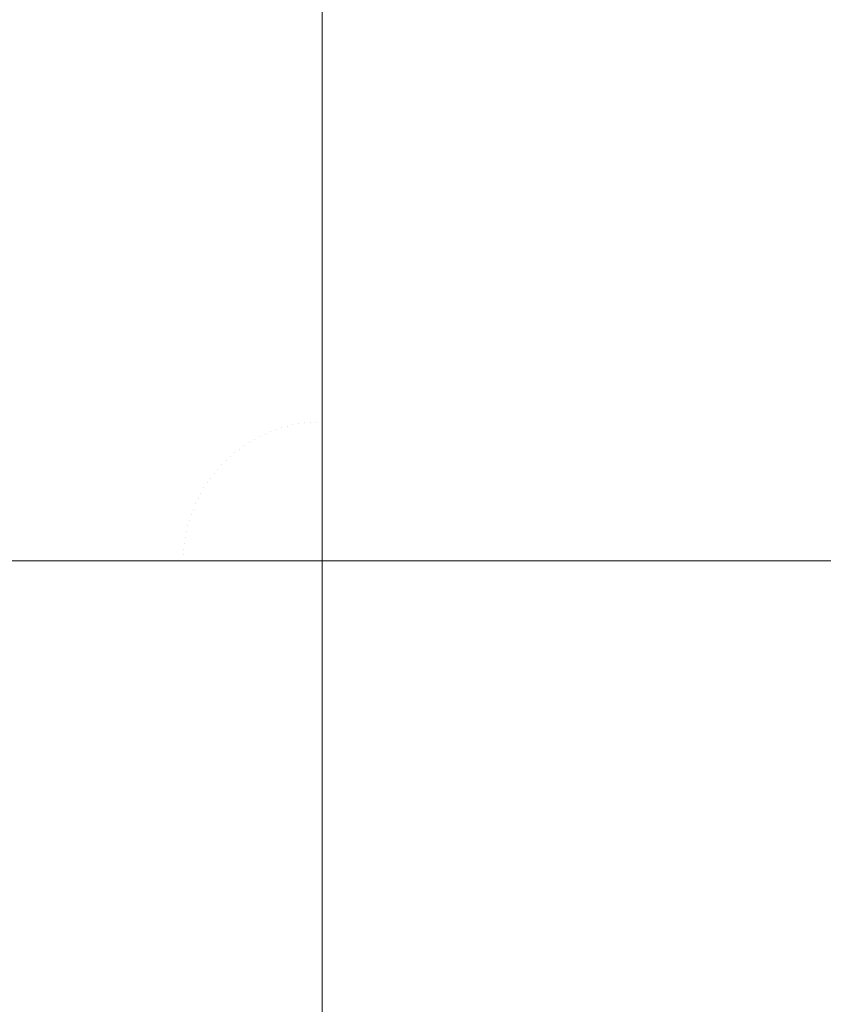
# Model space of a CAD drawing. Header units: centimetres. Extents: x -25.9 to 27.4, y -21.7 to -19.9.
# Tile 38 of 202: x -25.796 to -25.7734, y -19.9725 to -19.9447. Entities that reach past the tile are written whole.
import ezdxf

# ---------------------------------------------------------------- set-up
doc = ezdxf.new("R2010")
doc.units = ezdxf.units.CM
doc.header["$LTSCALE"] = 2.54
doc.layers.add('Lucido design-1', color=7, linetype='Continuous')

# ---------------------------------------------------------------- blocks, each defined once
blk = doc.blocks.new('Gruppo-5-1')
at = {"color": 7, "linetype": 'Continuous', "lineweight": 9}
for points, invisible_edges in [([(-25.79503, -19.945027, 876.419968), (-25.794388, -19.944721, 876.419968), (-25.796127, -19.940874, 876.419156), (-25.79693, -19.941259, 876.419156)], 15), ([(-25.795659, -19.945361, 876.419968), (-25.79503, -19.945027, 876.419968), (-25.79693, -19.941259, 876.419156), (-25.797717, -19.941676, 876.419156)], 15), ([(-25.796273, -19.945722, 876.419968), (-25.795659, -19.945361, 876.419968), (-25.797717, -19.941676, 876.419156), (-25.798486, -19.942127, 876.419156)], 15), ([(-25.790502, -19.942381, 875.622994), (-25.789752, -19.942268, 875.622994), (-25.789249, -19.946193, 875.622357), (-25.789834, -19.946281, 875.622357)], 15), ([(-25.789752, -19.942268, 875.622994), (-25.788997, -19.942188, 875.622994), (-25.788662, -19.946131, 875.622357), (-25.789249, -19.946193, 875.622357)], 15), ([(-25.788997, -19.942188, 875.622994), (-25.78824, -19.94214, 875.622994), (-25.788072, -19.946093, 875.622357), (-25.788662, -19.946131, 875.622357)], 15), ([(-25.787481, -19.942637, 875.622912), (-25.787481, -19.946081, 875.622357), (-25.788072, -19.946093, 875.622357), (-25.78824, -19.94214, 875.622994)], 14), ([(-25.791986, -19.9427, 875.622994), (-25.791247, -19.942525, 875.622994), (-25.790414, -19.946393, 875.622357), (-25.790989, -19.94653, 875.622357)], 15), ([(-25.791247, -19.942525, 875.622994), (-25.790502, -19.942381, 875.622994), (-25.789834, -19.946281, 875.622357), (-25.790414, -19.946393, 875.622357)], 15), ([(-25.787481, -19.946081, 875.622357), (-25.787481, -19.942637, 875.622912), (-8.087481, -19.942637, 875.622912), (-8.087481, -19.946081, 875.622357)], 10), ([(-25.793437, -19.943145, 875.622994), (-25.792716, -19.942907, 875.622994), (-25.791557, -19.946691, 875.622357), (-25.792118, -19.946876, 875.622357)], 15), ([(-25.792716, -19.942907, 875.622994), (-25.791986, -19.9427, 875.622994), (-25.790989, -19.94653, 875.622357), (-25.791557, -19.946691, 875.622357)], 15), ([(-25.794147, -19.943413, 875.622994), (-25.793437, -19.943145, 875.622994), (-25.792118, -19.946876, 875.622357), (-25.792671, -19.947084, 875.622357)], 15), ([(-25.794845, -19.94371, 875.622994), (-25.794147, -19.943413, 875.622994), (-25.792671, -19.947084, 875.622357), (-25.793215, -19.947316, 875.622357)], 15), ([(-25.789595, -19.947671, 876.420598), (-25.78907, -19.947592, 876.420598), (-25.789611, -19.943368, 876.419968), (-25.790315, -19.943473, 876.419968)], 15), ([(-25.78907, -19.947592, 876.420598), (-25.788542, -19.947536, 876.420598), (-25.788903, -19.943292, 876.419968), (-25.789611, -19.943368, 876.419968)], 15), ([(-25.788542, -19.947536, 876.420598), (-25.788012, -19.947502, 876.420598), (-25.788193, -19.943247, 876.419968), (-25.788903, -19.943292, 876.419968)], 15), ([(-25.787481, -19.946949, 876.420518), (-25.787481, -19.943232, 876.419968), (-25.788193, -19.943247, 876.419968), (-25.788012, -19.947502, 876.420598)], 14), ([(-25.787481, -19.943232, 876.419968), (-25.787481, -19.946949, 876.420518), (27.312519, -19.946949, 876.420518), (27.312519, -19.943232, 876.419968)], 10), ([(-25.795529, -19.944038, 875.622994), (-25.794845, -19.94371, 875.622994), (-25.793215, -19.947316, 875.622357), (-25.793748, -19.947571, 875.622357)], 15), ([(-25.790633, -19.947895, 876.420598), (-25.790117, -19.947772, 876.420598), (-25.791014, -19.943608, 876.419968), (-25.791706, -19.943773, 876.419968)], 15), ([(-25.790117, -19.947772, 876.420598), (-25.789595, -19.947671, 876.420598), (-25.790315, -19.943473, 876.419968), (-25.791014, -19.943608, 876.419968)], 15), ([(-25.791648, -19.948206, 876.420598), (-25.791144, -19.948039, 876.420598), (-25.792391, -19.943967, 876.419968), (-25.793067, -19.94419, 876.419968)], 15), ([(-25.791144, -19.948039, 876.420598), (-25.790633, -19.947895, 876.420598), (-25.791706, -19.943773, 876.419968), (-25.792391, -19.943967, 876.419968)], 15), ([(-25.796199, -19.944394, 875.622994), (-25.795529, -19.944038, 875.622994), (-25.793748, -19.947571, 875.622357), (-25.79427, -19.947848, 875.622357)], 15), ([(-25.792145, -19.948393, 876.420598), (-25.791648, -19.948206, 876.420598), (-25.793067, -19.94419, 876.419968), (-25.793733, -19.944441, 876.419968)], 15), ([(-25.796854, -19.944778, 875.622994), (-25.796199, -19.944394, 875.622994), (-25.79427, -19.947848, 875.622357), (-25.794779, -19.948147, 875.622357)], 15), ([(-25.792634, -19.948601, 876.420598), (-25.792145, -19.948393, 876.420598), (-25.793733, -19.944441, 876.419968), (-25.794388, -19.944721, 876.419968)], 15), ([(-25.797492, -19.945189, 875.622994), (-25.796854, -19.944778, 875.622994), (-25.794779, -19.948147, 875.622357), (-25.795276, -19.948468, 875.622357)], 15), ([(-25.793113, -19.94883, 876.420598), (-25.792634, -19.948601, 876.420598), (-25.794388, -19.944721, 876.419968), (-25.79503, -19.945027, 876.419968)], 15), ([(-25.793582, -19.949079, 876.420598), (-25.793113, -19.94883, 876.420598), (-25.79503, -19.945027, 876.419968), (-25.795659, -19.945361, 876.419968)], 15), ([(-25.798111, -19.945627, 875.622994), (-25.797492, -19.945189, 875.622994), (-25.795276, -19.948468, 875.622357), (-25.795758, -19.948809, 875.622357)], 15), ([(-25.79404, -19.949348, 876.420598), (-25.793582, -19.949079, 876.420598), (-25.795659, -19.945361, 876.419968), (-25.796273, -19.945722, 876.419968)], 15), ([(-25.798712, -19.946091, 875.622994), (-25.798111, -19.945627, 875.622994), (-25.795758, -19.948809, 875.622357), (-25.796226, -19.94917, 875.622357)], 15), ([(-25.794486, -19.949636, 876.420598), (-25.79404, -19.949348, 876.420598), (-25.796273, -19.945722, 876.419968), (-25.796871, -19.946108, 876.419968)], 15), ([(-25.794919, -19.949943, 876.420598), (-25.794486, -19.949636, 876.420598), (-25.796871, -19.946108, 876.419968), (-25.797452, -19.946519, 876.419968)], 15), ([(-25.789834, -19.946281, 875.622357), (-25.789249, -19.946193, 875.622357), (-25.788744, -19.950135, 875.621879), (-25.789162, -19.950198, 875.621879)], 15), ([(-25.789249, -19.946193, 875.622357), (-25.788662, -19.946131, 875.622357), (-25.788325, -19.950091, 875.621879), (-25.788744, -19.950135, 875.621879)], 15), ([(-25.788662, -19.946131, 875.622357), (-25.788072, -19.946093, 875.622357), (-25.787903, -19.950064, 875.621879), (-25.788325, -19.950091, 875.621879)], 15), ([(-25.788072, -19.946093, 875.622357), (-25.787481, -19.946081, 875.622357), (-25.787481, -19.946949, 875.622253)], 9), ([(-25.787481, -19.946949, 875.622253), (-25.787481, -19.950055, 875.621879), (-25.787903, -19.950064, 875.621879), (-25.788072, -19.946093, 875.622357)], 14), ([(-8.087481, -19.946081, 875.622357), (-8.087481, -19.946949, 875.622253), (-25.787481, -19.946949, 875.622253), (-25.787481, -19.946081, 875.622357)], 10), ([(-25.79534, -19.950268, 876.420598), (-25.794919, -19.949943, 876.420598), (-25.797452, -19.946519, 876.419968), (-25.798015, -19.946954, 876.419968)], 15), ([(-25.790989, -19.94653, 875.622357), (-25.790414, -19.946393, 875.622357), (-25.789576, -19.950278, 875.621879), (-25.789987, -19.950376, 875.621879)], 15), ([(-25.790414, -19.946393, 875.622357), (-25.789834, -19.946281, 875.622357), (-25.789162, -19.950198, 875.621879), (-25.789576, -19.950278, 875.621879)], 15), ([(-25.792118, -19.946876, 875.622357), (-25.791557, -19.946691, 875.622357), (-25.790393, -19.950491, 875.621879), (-25.790794, -19.950623, 875.621879)], 15), ([(-25.791557, -19.946691, 875.622357), (-25.790989, -19.94653, 875.622357), (-25.789987, -19.950376, 875.621879), (-25.790393, -19.950491, 875.621879)], 15), ([(-25.795746, -19.95061, 876.420598), (-25.79534, -19.950268, 876.420598), (-25.798015, -19.946954, 876.419968), (-25.798559, -19.947413, 876.419968)], 15), ([(-25.792671, -19.947084, 875.622357), (-25.792118, -19.946876, 875.622357), (-25.790794, -19.950623, 875.621879), (-25.791189, -19.950772, 875.621879)], 15), ([(-25.788012, -19.947502, 876.420598), (-25.787481, -19.947491, 876.420598), (-25.787481, -19.946949, 876.420518)], 9), ([(27.312519, -19.947491, 876.420598), (27.312519, -19.946949, 876.420518), (-25.787481, -19.946949, 876.420518), (-25.787481, -19.947491, 876.420598)], 10), ([(-25.787481, -19.950055, 875.621879), (-25.787481, -19.946949, 875.622253), (-8.087481, -19.946949, 875.622253), (-8.087481, -19.950055, 875.621879)], 10), ([(-25.793748, -19.947571, 875.622357), (-25.793215, -19.947316, 875.622357), (-25.791578, -19.950938, 875.621879), (-25.791959, -19.95112, 875.621879)], 15), ([(-25.793215, -19.947316, 875.622357), (-25.792671, -19.947084, 875.622357), (-25.791189, -19.950772, 875.621879), (-25.791578, -19.950938, 875.621879)], 15), ([(-25.796137, -19.950969, 876.420598), (-25.795746, -19.95061, 876.420598), (-25.798559, -19.947413, 876.419968), (-25.799084, -19.947894, 876.419968)], 15), ([(-25.79427, -19.947848, 875.622357), (-25.793748, -19.947571, 875.622357), (-25.791959, -19.95112, 875.621879), (-25.792331, -19.951318, 875.621879)], 15), ([(-25.78887, -19.951899, 876.421045), (-25.788525, -19.951847, 876.421045), (-25.78907, -19.947592, 876.420598), (-25.789595, -19.947671, 876.420598)], 15), ([(-25.788525, -19.951847, 876.421045), (-25.788178, -19.95181, 876.421045), (-25.788542, -19.947536, 876.420598), (-25.78907, -19.947592, 876.420598)], 15), ([(-25.788178, -19.95181, 876.421045), (-25.78783, -19.951788, 876.421045), (-25.788012, -19.947502, 876.420598), (-25.788542, -19.947536, 876.420598)], 15), ([(-25.787481, -19.951285, 876.420993), (-25.787481, -19.947491, 876.420598), (-25.788012, -19.947502, 876.420598), (-25.78783, -19.951788, 876.421045)], 14), ([(-25.787481, -19.947491, 876.420598), (-25.787481, -19.951285, 876.420993), (27.312519, -19.951285, 876.420993), (27.312519, -19.947491, 876.420598)], 10), ([(-25.794779, -19.948147, 875.622357), (-25.79427, -19.947848, 875.622357), (-25.792331, -19.951318, 875.621879), (-25.792695, -19.951531, 875.621879)], 15), ([(-25.789888, -19.952141, 876.421045), (-25.789552, -19.952046, 876.421045), (-25.790633, -19.947895, 876.420598), (-25.791144, -19.948039, 876.420598)], 15), ([(-25.789552, -19.952046, 876.421045), (-25.789213, -19.951965, 876.421045), (-25.790117, -19.947772, 876.420598), (-25.790633, -19.947895, 876.420598)], 15), ([(-25.789213, -19.951965, 876.421045), (-25.78887, -19.951899, 876.421045), (-25.789595, -19.947671, 876.420598), (-25.790117, -19.947772, 876.420598)], 15), ([(-25.795276, -19.948468, 875.622357), (-25.794779, -19.948147, 875.622357), (-25.792695, -19.951531, 875.621879), (-25.79305, -19.95176, 875.621879)], 15), ([(-25.790219, -19.95225, 876.421045), (-25.789888, -19.952141, 876.421045), (-25.791144, -19.948039, 876.420598), (-25.791648, -19.948206, 876.420598)], 15), ([(-25.790867, -19.95251, 876.421045), (-25.790546, -19.952373, 876.421045), (-25.792145, -19.948393, 876.420598), (-25.792634, -19.948601, 876.420598)], 15), ([(-25.790546, -19.952373, 876.421045), (-25.790219, -19.95225, 876.421045), (-25.791648, -19.948206, 876.420598), (-25.792145, -19.948393, 876.420598)], 15), ([(-25.795758, -19.948809, 875.622357), (-25.795276, -19.948468, 875.622357), (-25.79305, -19.95176, 875.621879), (-25.793395, -19.952004, 875.621879)], 15), ([(-25.791182, -19.952661, 876.421045), (-25.790867, -19.95251, 876.421045), (-25.792634, -19.948601, 876.420598), (-25.793113, -19.94883, 876.420598)], 15), ([(-25.796226, -19.94917, 875.622357), (-25.795758, -19.948809, 875.622357), (-25.793395, -19.952004, 875.621879), (-25.793729, -19.952262, 875.621879)], 15), ([(-25.79149, -19.952824, 876.421045), (-25.791182, -19.952661, 876.421045), (-25.793113, -19.94883, 876.420598), (-25.793582, -19.949079, 876.420598)], 15), ([(-25.796677, -19.949551, 875.622357), (-25.796226, -19.94917, 875.622357), (-25.793729, -19.952262, 875.621879), (-25.794052, -19.952534, 875.621879)], 15), ([(-25.791791, -19.953001, 876.421045), (-25.79149, -19.952824, 876.421045), (-25.793582, -19.949079, 876.420598), (-25.79404, -19.949348, 876.420598)], 15), ([(-25.797113, -19.949951, 875.622357), (-25.796677, -19.949551, 875.622357), (-25.794052, -19.952534, 875.621879), (-25.794363, -19.95282, 875.621879)], 15), ([(-25.792084, -19.95319, 876.421045), (-25.791791, -19.953001, 876.421045), (-25.79404, -19.949348, 876.420598), (-25.794486, -19.949636, 876.420598)], 15), ([(-25.792369, -19.953392, 876.421045), (-25.792084, -19.95319, 876.421045), (-25.794486, -19.949636, 876.420598), (-25.794919, -19.949943, 876.420598)], 15), ([(-25.79753, -19.950369, 875.622357), (-25.797113, -19.949951, 875.622357), (-25.794363, -19.95282, 875.621879), (-25.794661, -19.953119, 875.621879)], 15), ([(-25.792645, -19.953605, 876.421045), (-25.792369, -19.953392, 876.421045), (-25.794919, -19.949943, 876.420598), (-25.79534, -19.950268, 876.420598)], 15), ([(-25.788744, -19.950135, 875.621879), (-25.788325, -19.950091, 875.621879), (-25.787987, -19.954061, 875.621561), (-25.788238, -19.954088, 875.621561)], 15), ([(-25.788325, -19.950091, 875.621879), (-25.787903, -19.950064, 875.621879), (-25.787734, -19.954045, 875.621561), (-25.787987, -19.954061, 875.621561)], 15), ([(-25.787903, -19.950064, 875.621879), (-25.787481, -19.950055, 875.621879), (-25.787481, -19.951286, 875.621781)], 9), ([(-25.787481, -19.951286, 875.621781), (-25.787481, -19.954039, 875.621561), (-25.787734, -19.954045, 875.621561), (-25.787903, -19.950064, 875.621879)], 14), ([(-8.087481, -19.950055, 875.621879), (-8.087481, -19.951286, 875.621781), (-25.787481, -19.951286, 875.621781), (-25.787481, -19.950055, 875.621879)], 10), ([(-25.79793, -19.950804, 875.622357), (-25.79753, -19.950369, 875.622357), (-25.794661, -19.953119, 875.621879), (-25.794947, -19.95343, 875.621879)], 15), ([(-25.792912, -19.95383, 876.421045), (-25.792645, -19.953605, 876.421045), (-25.79534, -19.950268, 876.420598), (-25.795746, -19.95061, 876.420598)], 15), ([(-25.790393, -19.950491, 875.621879), (-25.789987, -19.950376, 875.621879), (-25.788983, -19.954232, 875.621561), (-25.789227, -19.954301, 875.621561)], 15), ([(-25.789987, -19.950376, 875.621879), (-25.789576, -19.950278, 875.621879), (-25.788737, -19.954173, 875.621561), (-25.788983, -19.954232, 875.621561)], 15), ([(-25.789576, -19.950278, 875.621879), (-25.789162, -19.950198, 875.621879), (-25.788489, -19.954125, 875.621561), (-25.788737, -19.954173, 875.621561)], 15), ([(-25.789162, -19.950198, 875.621879), (-25.788744, -19.950135, 875.621879), (-25.788238, -19.954088, 875.621561), (-25.788489, -19.954125, 875.621561)], 15), ([(-25.793169, -19.954066, 876.421045), (-25.792912, -19.95383, 876.421045), (-25.795746, -19.95061, 876.420598), (-25.796137, -19.950969, 876.420598)], 15), ([(-25.791189, -19.950772, 875.621879), (-25.790794, -19.950623, 875.621879), (-25.789467, -19.95438, 875.621561), (-25.789704, -19.954469, 875.621561)], 15), ([(-25.790794, -19.950623, 875.621879), (-25.790393, -19.950491, 875.621879), (-25.789227, -19.954301, 875.621561), (-25.789467, -19.95438, 875.621561)], 15), ([(-25.798311, -19.951256, 875.622357), (-25.79793, -19.950804, 875.622357), (-25.794947, -19.95343, 875.621879), (-25.795219, -19.953752, 875.621879)], 15), ([(-25.791959, -19.95112, 875.621879), (-25.791578, -19.950938, 875.621879), (-25.789936, -19.954569, 875.621561), (-25.790165, -19.954678, 875.621561)], 15), ([(-25.791578, -19.950938, 875.621879), (-25.791189, -19.950772, 875.621879), (-25.789704, -19.954469, 875.621561), (-25.789936, -19.954569, 875.621561)], 15), ([(-25.793415, -19.954313, 876.421045), (-25.793169, -19.954066, 876.421045), (-25.796137, -19.950969, 876.420598), (-25.796512, -19.951345, 876.420598)], 15), ([(-25.792331, -19.951318, 875.621879), (-25.791959, -19.95112, 875.621879), (-25.790165, -19.954678, 875.621561), (-25.790388, -19.954796, 875.621561)], 15), ([(-25.798672, -19.951723, 875.622357), (-25.798311, -19.951256, 875.622357), (-25.795219, -19.953752, 875.621879), (-25.795477, -19.954086, 875.621879)], 15), ([(-25.793651, -19.95457, 876.421045), (-25.793415, -19.954313, 876.421045), (-25.796512, -19.951345, 876.420598), (-25.796871, -19.951736, 876.420598)], 15), ([(-25.792695, -19.951531, 875.621879), (-25.792331, -19.951318, 875.621879), (-25.790388, -19.954796, 875.621561), (-25.790606, -19.954924, 875.621561)], 15), ([(-25.78783, -19.951788, 876.421045), (-25.787481, -19.951781, 876.421045), (-25.787481, -19.951285, 876.420993)], 9), ([(27.312519, -19.951781, 876.421045), (27.312519, -19.951285, 876.420993), (-25.787481, -19.951285, 876.420993), (-25.787481, -19.951781, 876.421045)], 10), ([(-25.787481, -19.954039, 875.621561), (-25.787481, -19.951286, 875.621781), (-8.087481, -19.951286, 875.621781), (-8.087481, -19.954039, 875.621561)], 10), ([(-25.799013, -19.952206, 875.622357), (-25.798672, -19.951723, 875.622357), (-25.795477, -19.954086, 875.621879), (-25.795721, -19.954431, 875.621879)], 15), ([(-25.793876, -19.954836, 876.421045), (-25.793651, -19.95457, 876.421045), (-25.796871, -19.951736, 876.420598), (-25.797214, -19.952142, 876.420598)], 15), ([(-25.793395, -19.952004, 875.621879), (-25.79305, -19.95176, 875.621879), (-25.790819, -19.955062, 875.621561), (-25.791026, -19.955208, 875.621561)], 15), ([(-25.79305, -19.95176, 875.621879), (-25.792695, -19.951531, 875.621879), (-25.790606, -19.954924, 875.621561), (-25.790819, -19.955062, 875.621561)], 15), ([(-25.787813, -19.956098, 876.421307), (-25.787647, -19.956088, 876.421307), (-25.78783, -19.951788, 876.421045), (-25.788178, -19.95181, 876.421045)], 15), ([(-25.787481, -19.955639, 876.42128), (-25.787481, -19.951781, 876.421045), (-25.78783, -19.951788, 876.421045), (-25.787647, -19.956088, 876.421307)], 14), ([(-25.787481, -19.951781, 876.421045), (-25.787481, -19.955639, 876.42128), (27.312519, -19.955639, 876.42128), (27.312519, -19.951781, 876.421045)], 10), ([(-25.793729, -19.952262, 875.621879), (-25.793395, -19.952004, 875.621879), (-25.791026, -19.955208, 875.621561), (-25.791226, -19.955363, 875.621561)], 15), ([(-25.788628, -19.956256, 876.421307), (-25.788468, -19.956211, 876.421307), (-25.789552, -19.952046, 876.421045), (-25.789888, -19.952141, 876.421045)], 15), ([(-25.788468, -19.956211, 876.421307), (-25.788306, -19.956172, 876.421307), (-25.789213, -19.951965, 876.421045), (-25.789552, -19.952046, 876.421045)], 15), ([(-25.788306, -19.956172, 876.421307), (-25.788143, -19.956141, 876.421307), (-25.78887, -19.951899, 876.421045), (-25.789213, -19.951965, 876.421045)], 15), ([(-25.788143, -19.956141, 876.421307), (-25.787979, -19.956116, 876.421307), (-25.788525, -19.951847, 876.421045), (-25.78887, -19.951899, 876.421045)], 15), ([(-25.787979, -19.956116, 876.421307), (-25.787813, -19.956098, 876.421307), (-25.788178, -19.95181, 876.421045), (-25.788525, -19.951847, 876.421045)], 15), ([(-25.799334, -19.952702, 875.622357), (-25.799013, -19.952206, 875.622357), (-25.795721, -19.954431, 875.621879), (-25.79595, -19.954786, 875.621879)], 15), ([(-25.79409, -19.955112, 876.421045), (-25.793876, -19.954836, 876.421045), (-25.797214, -19.952142, 876.420598), (-25.797538, -19.952562, 876.420598)], 15), ([(-25.794052, -19.952534, 875.621879), (-25.793729, -19.952262, 875.621879), (-25.791226, -19.955363, 875.621561), (-25.791419, -19.955526, 875.621561)], 15), ([(-25.788941, -19.956367, 876.421307), (-25.788786, -19.956308, 876.421307), (-25.790219, -19.95225, 876.421045), (-25.790546, -19.952373, 876.421045)], 15), ([(-25.788786, -19.956308, 876.421307), (-25.788628, -19.956256, 876.421307), (-25.789888, -19.952141, 876.421045), (-25.790219, -19.95225, 876.421045)], 15), ([(-25.794291, -19.955397, 876.421045), (-25.79409, -19.955112, 876.421045), (-25.797538, -19.952562, 876.420598), (-25.797845, -19.952995, 876.420598)], 15), ([(-25.794363, -19.95282, 875.621879), (-25.794052, -19.952534, 875.621879), (-25.791419, -19.955526, 875.621561), (-25.791606, -19.955697, 875.621561)], 15), ([(-25.789244, -19.956503, 876.421307), (-25.789094, -19.956432, 876.421307), (-25.790867, -19.95251, 876.421045), (-25.791182, -19.952661, 876.421045)], 15), ([(-25.789094, -19.956432, 876.421307), (-25.788941, -19.956367, 876.421307), (-25.790546, -19.952373, 876.421045), (-25.790867, -19.95251, 876.421045)], 15), ([(-25.799633, -19.953212, 875.622357), (-25.799334, -19.952702, 875.622357), (-25.79595, -19.954786, 875.621879), (-25.796163, -19.95515, 875.621879)], 15), ([(-25.794661, -19.953119, 875.621879), (-25.794363, -19.95282, 875.621879), (-25.791606, -19.955697, 875.621561), (-25.791784, -19.955876, 875.621561)], 15), ([(-25.789534, -19.956666, 876.421307), (-25.789391, -19.956581, 876.421307), (-25.79149, -19.952824, 876.421045), (-25.791791, -19.953001, 876.421045)], 15), ([(-25.789391, -19.956581, 876.421307), (-25.789244, -19.956503, 876.421307), (-25.791182, -19.952661, 876.421045), (-25.79149, -19.952824, 876.421045)], 15), ([(-25.79448, -19.95569, 876.421045), (-25.794291, -19.955397, 876.421045), (-25.797845, -19.952995, 876.420598), (-25.798133, -19.953441, 876.420598)], 15), ([(-25.794947, -19.95343, 875.621879), (-25.794661, -19.953119, 875.621879), (-25.791784, -19.955876, 875.621561), (-25.791956, -19.956062, 875.621561)], 15), ([(-25.789674, -19.956756, 876.421307), (-25.789534, -19.956666, 876.421307), (-25.791791, -19.953001, 876.421045), (-25.792084, -19.95319, 876.421045)], 15), ([(-25.794657, -19.955991, 876.421045), (-25.79448, -19.95569, 876.421045), (-25.798133, -19.953441, 876.420598), (-25.798402, -19.953899, 876.420598)], 15), ([(-25.795219, -19.953752, 875.621879), (-25.794947, -19.95343, 875.621879), (-25.791956, -19.956062, 875.621561), (-25.792119, -19.956255, 875.621561)], 15), ([(-25.789941, -19.956953, 876.421307), (-25.78981, -19.956852, 876.421307), (-25.792369, -19.953392, 876.421045), (-25.792645, -19.953605, 876.421045)], 15), ([(-25.78981, -19.956852, 876.421307), (-25.789674, -19.956756, 876.421307), (-25.792084, -19.95319, 876.421045), (-25.792369, -19.953392, 876.421045)], 15), ([(-25.790068, -19.957061, 876.421307), (-25.789941, -19.956953, 876.421307), (-25.792645, -19.953605, 876.421045), (-25.792912, -19.95383, 876.421045)], 15), ([(-25.794821, -19.9563, 876.421045), (-25.794657, -19.955991, 876.421045), (-25.798402, -19.953899, 876.420598), (-25.798651, -19.954368, 876.420598)], 15), ([(-25.795477, -19.954086, 875.621879), (-25.795219, -19.953752, 875.621879), (-25.792119, -19.956255, 875.621561), (-25.792273, -19.956456, 875.621561)], 15), ([(-25.790191, -19.957173, 876.421307), (-25.790068, -19.957061, 876.421307), (-25.792912, -19.95383, 876.421045), (-25.793169, -19.954066, 876.421045)], 15), ([(-25.795721, -19.954431, 875.621879), (-25.795477, -19.954086, 875.621879), (-25.792273, -19.956456, 875.621561), (-25.79242, -19.956662, 875.621561)], 15), ([(-25.790308, -19.957291, 876.421307), (-25.790191, -19.957173, 876.421307), (-25.793169, -19.954066, 876.421045), (-25.793415, -19.954313, 876.421045)], 15), ([(-25.789227, -19.954301, 875.621561), (-25.788983, -19.954232, 875.621561), (-25.787978, -19.958092, 875.621403), (-25.788059, -19.958114, 875.621403)], 15), ([(-25.788983, -19.954232, 875.621561), (-25.788737, -19.954173, 875.621561), (-25.787897, -19.958072, 875.621403), (-25.787978, -19.958092, 875.621403)], 15), ([(-25.788737, -19.954173, 875.621561), (-25.788489, -19.954125, 875.621561), (-25.787814, -19.958056, 875.621403), (-25.787897, -19.958072, 875.621403)], 15), ([(-25.788489, -19.954125, 875.621561), (-25.788238, -19.954088, 875.621561), (-25.787732, -19.958044, 875.621403), (-25.787814, -19.958056, 875.621403)], 15), ([(-25.788238, -19.954088, 875.621561), (-25.787987, -19.954061, 875.621561), (-25.787648, -19.958035, 875.621403), (-25.787732, -19.958044, 875.621403)], 15), ([(-25.787987, -19.954061, 875.621561), (-25.787734, -19.954045, 875.621561), (-25.787565, -19.95803, 875.621403), (-25.787648, -19.958035, 875.621403)], 15), ([(-25.787734, -19.954045, 875.621561), (-25.787481, -19.954039, 875.621561), (-25.787481, -19.955639, 875.621498)], 9), ([(-25.787481, -19.955639, 875.621498), (-25.787481, -19.958028, 875.621403), (-25.787565, -19.95803, 875.621403), (-25.787734, -19.954045, 875.621561)], 14), ([(-8.087481, -19.954039, 875.621561), (-8.087481, -19.955639, 875.621498), (-25.787481, -19.955639, 875.621498), (-25.787481, -19.954039, 875.621561)], 10), ([(-25.794971, -19.956614, 876.421045), (-25.794821, -19.9563, 876.421045), (-25.798651, -19.954368, 876.420598), (-25.79888, -19.954848, 876.420598)], 15), ([(-25.79595, -19.954786, 875.621879), (-25.795721, -19.954431, 875.621879), (-25.79242, -19.956662, 875.621561), (-25.792557, -19.956875, 875.621561)], 15), ([(-25.790528, -19.95754, 876.421307), (-25.790421, -19.957413, 876.421307), (-25.793651, -19.95457, 876.421045), (-25.793876, -19.954836, 876.421045)], 15), ([(-25.790421, -19.957413, 876.421307), (-25.790308, -19.957291, 876.421307), (-25.793415, -19.954313, 876.421045), (-25.793651, -19.95457, 876.421045)], 15), ([(-25.790165, -19.954678, 875.621561), (-25.789936, -19.954569, 875.621561), (-25.788294, -19.958203, 875.621403), (-25.788369, -19.958239, 875.621403)], 15), ([(-25.789936, -19.954569, 875.621561), (-25.789704, -19.954469, 875.621561), (-25.788217, -19.95817, 875.621403), (-25.788294, -19.958203, 875.621403)], 15), ([(-25.789704, -19.954469, 875.621561), (-25.789467, -19.95438, 875.621561), (-25.788138, -19.958141, 875.621403), (-25.788217, -19.95817, 875.621403)], 15), ([(-25.789467, -19.95438, 875.621561), (-25.789227, -19.954301, 875.621561), (-25.788059, -19.958114, 875.621403), (-25.788138, -19.958141, 875.621403)], 15), ([(-25.795108, -19.956935, 876.421045), (-25.794971, -19.956614, 876.421045), (-25.79888, -19.954848, 876.420598), (-25.799088, -19.955336, 876.420598)], 15), ([(-25.796163, -19.95515, 875.621879), (-25.79595, -19.954786, 875.621879), (-25.792557, -19.956875, 875.621561), (-25.792685, -19.957093, 875.621561)], 15), ([(-25.790629, -19.957672, 876.421307), (-25.790528, -19.95754, 876.421307), (-25.793876, -19.954836, 876.421045), (-25.79409, -19.955112, 876.421045)], 15), ([(-25.790606, -19.954924, 875.621561), (-25.790388, -19.954796, 875.621561), (-25.788443, -19.958278, 875.621403), (-25.788515, -19.958321, 875.621403)], 15), ([(-25.790388, -19.954796, 875.621561), (-25.790165, -19.954678, 875.621561), (-25.788369, -19.958239, 875.621403), (-25.788443, -19.958278, 875.621403)], 15), ([(-25.790725, -19.957807, 876.421307), (-25.790629, -19.957672, 876.421307), (-25.79409, -19.955112, 876.421045), (-25.794291, -19.955397, 876.421045)], 15), ([(-25.791026, -19.955208, 875.621561), (-25.790819, -19.955062, 875.621561), (-25.788586, -19.958366, 875.621403), (-25.788654, -19.958414, 875.621403)], 15), ([(-25.790819, -19.955062, 875.621561), (-25.790606, -19.954924, 875.621561), (-25.788515, -19.958321, 875.621403), (-25.788586, -19.958366, 875.621403)], 15), ([(-25.795231, -19.957262, 876.421045), (-25.795108, -19.956935, 876.421045), (-25.799088, -19.955336, 876.420598), (-25.799276, -19.955833, 876.420598)], 15), ([(-25.796361, -19.955523, 875.621879), (-25.796163, -19.95515, 875.621879), (-25.792685, -19.957093, 875.621561), (-25.792803, -19.957317, 875.621561)], 15), ([(-25.790816, -19.957947, 876.421307), (-25.790725, -19.957807, 876.421307), (-25.794291, -19.955397, 876.421045), (-25.79448, -19.95569, 876.421045)], 15), ([(-25.791419, -19.955526, 875.621561), (-25.791226, -19.955363, 875.621561), (-25.78872, -19.958466, 875.621403), (-25.788784, -19.95852, 875.621403)], 15), ([(-25.791226, -19.955363, 875.621561), (-25.791026, -19.955208, 875.621561), (-25.788654, -19.958414, 875.621403), (-25.78872, -19.958466, 875.621403)], 15), ([(-25.796543, -19.955904, 875.621879), (-25.796361, -19.955523, 875.621879), (-25.792803, -19.957317, 875.621561), (-25.792913, -19.957545, 875.621561)], 15), ([(-25.791606, -19.955697, 875.621561), (-25.791419, -19.955526, 875.621561), (-25.788784, -19.95852, 875.621403), (-25.788846, -19.958576, 875.621403)], 15), ([(-25.787647, -19.956088, 876.421307), (-25.787481, -19.956084, 876.421307), (-25.787481, -19.955639, 876.42128)], 9), ([(27.312519, -19.956084, 876.421307), (27.312519, -19.955639, 876.42128), (-25.787481, -19.955639, 876.42128), (-25.787481, -19.956084, 876.421307)], 10), ([(-25.787481, -19.958028, 875.621403), (-25.787481, -19.955639, 875.621498), (-8.087481, -19.955639, 875.621498), (-8.087481, -19.958028, 875.621403)], 10), ([(-25.79534, -19.957593, 876.421045), (-25.795231, -19.957262, 876.421045), (-25.799276, -19.955833, 876.420598), (-25.799442, -19.956337, 876.420598)], 15), ([(-25.796709, -19.956292, 875.621879), (-25.796543, -19.955904, 875.621879), (-25.792913, -19.957545, 875.621561), (-25.793012, -19.957778, 875.621561)], 15), ([(-25.7909, -19.95809, 876.421307), (-25.790816, -19.957947, 876.421307), (-25.79448, -19.95569, 876.421045), (-25.794657, -19.955991, 876.421045)], 15), ([(-25.791956, -19.956062, 875.621561), (-25.791784, -19.955876, 875.621561), (-25.788905, -19.958635, 875.621403), (-25.788962, -19.958697, 875.621403)], 15), ([(-25.791784, -19.955876, 875.621561), (-25.791606, -19.955697, 875.621561), (-25.788846, -19.958576, 875.621403), (-25.788905, -19.958635, 875.621403)], 15), ([(-25.790978, -19.958237, 876.421307), (-25.7909, -19.95809, 876.421307), (-25.794657, -19.955991, 876.421045), (-25.794821, -19.9563, 876.421045)], 15), ([(-25.792119, -19.956255, 875.621561), (-25.791956, -19.956062, 875.621561), (-25.788962, -19.958697, 875.621403), (-25.789016, -19.958761, 875.621403)], 15), ([(-25.787481, -19.96, 876.421383), (-25.788468, -19.956211, 876.421307), (-25.788628, -19.956256, 876.421307)], 11), ([(-25.787481, -19.96, 876.421383), (-25.788306, -19.956172, 876.421307), (-25.788468, -19.956211, 876.421307)], 11), ([(-25.787481, -19.96, 876.421383), (-25.788143, -19.956141, 876.421307), (-25.788306, -19.956172, 876.421307)], 11), ([(-25.787481, -19.96, 876.421383), (-25.787979, -19.956116, 876.421307), (-25.788143, -19.956141, 876.421307)], 11), ([(-25.787481, -19.96, 876.421383), (-25.787813, -19.956098, 876.421307), (-25.787979, -19.956116, 876.421307)], 11), ([(-25.787481, -19.96, 876.421383), (-25.787647, -19.956088, 876.421307), (-25.787813, -19.956098, 876.421307)], 11), ([(-25.787481, -19.96, 876.421383), (-25.787481, -19.956084, 876.421307), (-25.787647, -19.956088, 876.421307)], 10), ([(-25.787481, -19.956084, 876.421307), (-25.787481, -19.96, 876.421383), (27.312519, -19.96, 876.421383), (27.312519, -19.956084, 876.421307)], 8), ([(-25.795435, -19.957929, 876.421045), (-25.79534, -19.957593, 876.421045), (-25.799442, -19.956337, 876.420598), (-25.799587, -19.956848, 876.420598)], 15), ([(-25.796858, -19.956687, 875.621879), (-25.796709, -19.956292, 875.621879), (-25.793012, -19.957778, 875.621561), (-25.793101, -19.958014, 875.621561)], 15), ([(-25.791049, -19.958387, 876.421307), (-25.790978, -19.958237, 876.421307), (-25.794821, -19.9563, 876.421045), (-25.794971, -19.956614, 876.421045)], 15), ([(-25.79242, -19.956662, 875.621561), (-25.792273, -19.956456, 875.621561), (-25.789067, -19.958827, 875.621403), (-25.789115, -19.958896, 875.621403)], 15), ([(-25.792273, -19.956456, 875.621561), (-25.792119, -19.956255, 875.621561), (-25.789016, -19.958761, 875.621403), (-25.789067, -19.958827, 875.621403)], 15), ([(-25.787481, -19.96, 876.421383), (-25.789244, -19.956503, 876.421307), (-25.789391, -19.956581, 876.421307)], 11), ([(-25.787481, -19.96, 876.421383), (-25.789094, -19.956432, 876.421307), (-25.789244, -19.956503, 876.421307)], 11), ([(-25.787481, -19.96, 876.421383), (-25.788941, -19.956367, 876.421307), (-25.789094, -19.956432, 876.421307)], 11), ([(-25.787481, -19.96, 876.421383), (-25.788786, -19.956308, 876.421307), (-25.788941, -19.956367, 876.421307)], 11), ([(-25.787481, -19.96, 876.421383), (-25.788628, -19.956256, 876.421307), (-25.788786, -19.956308, 876.421307)], 11), ([(-25.79699, -19.957088, 875.621879), (-25.796858, -19.956687, 875.621879), (-25.793101, -19.958014, 875.621561), (-25.79318, -19.958255, 875.621561)], 15), ([(-25.791115, -19.95854, 876.421307), (-25.791049, -19.958387, 876.421307), (-25.794971, -19.956614, 876.421045), (-25.795108, -19.956935, 876.421045)], 15), ([(-25.792557, -19.956875, 875.621561), (-25.79242, -19.956662, 875.621561), (-25.789115, -19.958896, 875.621403), (-25.78916, -19.958966, 875.621403)], 15), ([(-25.787481, -19.96, 876.421383), (-25.789674, -19.956756, 876.421307), (-25.78981, -19.956852, 876.421307)], 11), ([(-25.787481, -19.96, 876.421383), (-25.789534, -19.956666, 876.421307), (-25.789674, -19.956756, 876.421307)], 11), ([(-25.787481, -19.96, 876.421383), (-25.789391, -19.956581, 876.421307), (-25.789534, -19.956666, 876.421307)], 11), ([(-25.795516, -19.958268, 876.421045), (-25.795435, -19.957929, 876.421045), (-25.799587, -19.956848, 876.420598), (-25.799709, -19.957365, 876.420598)], 15), ([(-25.791173, -19.958695, 876.421307), (-25.791115, -19.95854, 876.421307), (-25.795108, -19.956935, 876.421045), (-25.795231, -19.957262, 876.421045)], 15), ([(-25.792685, -19.957093, 875.621561), (-25.792557, -19.956875, 875.621561), (-25.78916, -19.958966, 875.621403), (-25.789203, -19.959038, 875.621403)], 15), ([(-25.787481, -19.96, 876.421383), (-25.790068, -19.957061, 876.421307), (-25.790191, -19.957173, 876.421307)], 11), ([(-25.787481, -19.96, 876.421383), (-25.789941, -19.956953, 876.421307), (-25.790068, -19.957061, 876.421307)], 11), ([(-25.787481, -19.96, 876.421383), (-25.78981, -19.956852, 876.421307), (-25.789941, -19.956953, 876.421307)], 11), ([(-25.797105, -19.957494, 875.621879), (-25.79699, -19.957088, 875.621879), (-25.79318, -19.958255, 875.621561), (-25.793249, -19.958498, 875.621561)], 15), ([(-25.791225, -19.958853, 876.421307), (-25.791173, -19.958695, 876.421307), (-25.795231, -19.957262, 876.421045), (-25.79534, -19.957593, 876.421045)], 15), ([(-25.792913, -19.957545, 875.621561), (-25.792803, -19.957317, 875.621561), (-25.789242, -19.959112, 875.621403), (-25.789278, -19.959188, 875.621403)], 15), ([(-25.792803, -19.957317, 875.621561), (-25.792685, -19.957093, 875.621561), (-25.789203, -19.959038, 875.621403), (-25.789242, -19.959112, 875.621403)], 15), ([(-25.787481, -19.96, 876.421383), (-25.790308, -19.957291, 876.421307), (-25.790421, -19.957413, 876.421307)], 11), ([(-25.787481, -19.96, 876.421383), (-25.790191, -19.957173, 876.421307), (-25.790308, -19.957291, 876.421307)], 11), ([(-25.795582, -19.958611, 876.421045), (-25.795516, -19.958268, 876.421045), (-25.799709, -19.957365, 876.420598), (-25.79981, -19.957886, 876.420598)], 15), ([(-25.797203, -19.957905, 875.621879), (-25.797105, -19.957494, 875.621879), (-25.793249, -19.958498, 875.621561), (-25.793308, -19.958744, 875.621561)], 15), ([(-25.791271, -19.959013, 876.421307), (-25.791225, -19.958853, 876.421307), (-25.79534, -19.957593, 876.421045), (-25.795435, -19.957929, 876.421045)], 15), ([(-25.793012, -19.957778, 875.621561), (-25.792913, -19.957545, 875.621561), (-25.789278, -19.959188, 875.621403), (-25.789311, -19.959265, 875.621403)], 15), ([(-25.787481, -19.96, 876.421383), (-25.790528, -19.95754, 876.421307), (-25.790629, -19.957672, 876.421307)], 11), ([(-25.787481, -19.96, 876.421383), (-25.790421, -19.957413, 876.421307), (-25.790528, -19.95754, 876.421307)], 11), ([(-25.795634, -19.958956, 876.421045), (-25.795582, -19.958611, 876.421045), (-25.79981, -19.957886, 876.420598), (-25.799889, -19.958411, 876.420598)], 15), ([(-25.793101, -19.958014, 875.621561), (-25.793012, -19.957778, 875.621561), (-25.789311, -19.959265, 875.621403), (-25.789341, -19.959343, 875.621403)], 15), ([(-25.787481, -19.96, 876.421383), (-25.790725, -19.957807, 876.421307), (-25.790816, -19.957947, 876.421307)], 11), ([(-25.787481, -19.96, 876.421383), (-25.790629, -19.957672, 876.421307), (-25.790725, -19.957807, 876.421307)], 11), ([(-25.797283, -19.958319, 875.621879), (-25.797203, -19.957905, 875.621879), (-25.793308, -19.958744, 875.621561), (-25.793356, -19.958993, 875.621561)], 15), ([(-25.791309, -19.959175, 876.421307), (-25.791271, -19.959013, 876.421307), (-25.795435, -19.957929, 876.421045), (-25.795516, -19.958268, 876.421045)], 15), ([(-25.79318, -19.958255, 875.621561), (-25.793101, -19.958014, 875.621561), (-25.789341, -19.959343, 875.621403), (-25.789367, -19.959423, 875.621403)], 15), ([(-25.787481, -19.96, 876.421383), (-25.7909, -19.95809, 876.421307), (-25.790978, -19.958237, 876.421307)], 11), ([(-25.787481, -19.96, 876.421383), (-25.790816, -19.957947, 876.421307), (-25.7909, -19.95809, 876.421307)], 11), ([(-25.788294, -19.958203, 875.621403), (-25.788217, -19.95817, 875.621403), (-25.787481, -19.96, 875.621383)], 11), ([(-25.788217, -19.95817, 875.621403), (-25.788138, -19.958141, 875.621403), (-25.787481, -19.96, 875.621383)], 11), ([(-25.788138, -19.958141, 875.621403), (-25.788059, -19.958114, 875.621403), (-25.787481, -19.96, 875.621383)], 11), ([(-25.788059, -19.958114, 875.621403), (-25.787978, -19.958092, 875.621403), (-25.787481, -19.96, 875.621383)], 11), ([(-25.787978, -19.958092, 875.621403), (-25.787897, -19.958072, 875.621403), (-25.787481, -19.96, 875.621383)], 11), ([(-25.787897, -19.958072, 875.621403), (-25.787814, -19.958056, 875.621403), (-25.787481, -19.96, 875.621383)], 11), ([(-25.787814, -19.958056, 875.621403), (-25.787732, -19.958044, 875.621403), (-25.787481, -19.96, 875.621383)], 11), ([(-25.787732, -19.958044, 875.621403), (-25.787648, -19.958035, 875.621403), (-25.787481, -19.96, 875.621383)], 11), ([(-25.787648, -19.958035, 875.621403), (-25.787565, -19.95803, 875.621403), (-25.787481, -19.96, 875.621383)], 11), ([(-25.787565, -19.95803, 875.621403), (-25.787481, -19.958028, 875.621403), (-25.787481, -19.96, 875.621383)], 9), ([(-8.087481, -19.958028, 875.621403), (-8.087481, -19.96, 875.621383), (-25.787481, -19.96, 875.621383), (-25.787481, -19.958028, 875.621403)], 8), ([(-25.795671, -19.959303, 876.421045), (-25.795634, -19.958956, 876.421045), (-25.799889, -19.958411, 876.420598), (-25.799945, -19.958939, 876.420598)], 15), ([(-25.797346, -19.958737, 875.621879), (-25.797283, -19.958319, 875.621879), (-25.793356, -19.958993, 875.621561), (-25.793393, -19.959243, 875.621561)], 15), ([(-25.791341, -19.959338, 876.421307), (-25.791309, -19.959175, 876.421307), (-25.795516, -19.958268, 876.421045), (-25.795582, -19.958611, 876.421045)], 15), ([(-25.793249, -19.958498, 875.621561), (-25.79318, -19.958255, 875.621561), (-25.789367, -19.959423, 875.621403), (-25.78939, -19.959503, 875.621403)], 15), ([(-25.787481, -19.96, 876.421383), (-25.791049, -19.958387, 876.421307), (-25.791115, -19.95854, 876.421307)], 11), ([(-25.787481, -19.96, 876.421383), (-25.790978, -19.958237, 876.421307), (-25.791049, -19.958387, 876.421307)], 11), ([(-25.78872, -19.958466, 875.621403), (-25.788654, -19.958414, 875.621403), (-25.787481, -19.96, 875.621383)], 11), ([(-25.788654, -19.958414, 875.621403), (-25.788586, -19.958366, 875.621403), (-25.787481, -19.96, 875.621383)], 11), ([(-25.788586, -19.958366, 875.621403), (-25.788515, -19.958321, 875.621403), (-25.787481, -19.96, 875.621383)], 11), ([(-25.788515, -19.958321, 875.621403), (-25.788443, -19.958278, 875.621403), (-25.787481, -19.96, 875.621383)], 11), ([(-25.788443, -19.958278, 875.621403), (-25.788369, -19.958239, 875.621403), (-25.787481, -19.96, 875.621383)], 11), ([(-25.788369, -19.958239, 875.621403), (-25.788294, -19.958203, 875.621403), (-25.787481, -19.96, 875.621383)], 11), ([(-25.791365, -19.959503, 876.421307), (-25.791341, -19.959338, 876.421307), (-25.795582, -19.958611, 876.421045), (-25.795634, -19.958956, 876.421045)], 15), ([(-25.793308, -19.958744, 875.621561), (-25.793249, -19.958498, 875.621561), (-25.78939, -19.959503, 875.621403), (-25.789409, -19.959585, 875.621403)], 15), ([(-25.787481, -19.96, 876.421383), (-25.791173, -19.958695, 876.421307), (-25.791225, -19.958853, 876.421307)], 11), ([(-25.787481, -19.96, 876.421383), (-25.791115, -19.95854, 876.421307), (-25.791173, -19.958695, 876.421307)], 11), ([(-25.789016, -19.958761, 875.621403), (-25.788962, -19.958697, 875.621403), (-25.787481, -19.96, 875.621383)], 11), ([(-25.788962, -19.958697, 875.621403), (-25.788905, -19.958635, 875.621403), (-25.787481, -19.96, 875.621383)], 11), ([(-25.788905, -19.958635, 875.621403), (-25.788846, -19.958576, 875.621403), (-25.787481, -19.96, 875.621383)], 11), ([(-25.788846, -19.958576, 875.621403), (-25.788784, -19.95852, 875.621403), (-25.787481, -19.96, 875.621383)], 11), ([(-25.788784, -19.95852, 875.621403), (-25.78872, -19.958466, 875.621403), (-25.787481, -19.96, 875.621383)], 11), ([(-25.795693, -19.959651, 876.421045), (-25.795671, -19.959303, 876.421045), (-25.799945, -19.958939, 876.420598), (-25.799979, -19.959469, 876.420598)], 15), ([(-25.79739, -19.959157, 875.621879), (-25.797346, -19.958737, 875.621879), (-25.793393, -19.959243, 875.621561), (-25.79342, -19.959495, 875.621561)], 15), ([(-25.791383, -19.959668, 876.421307), (-25.791365, -19.959503, 876.421307), (-25.795634, -19.958956, 876.421045), (-25.795671, -19.959303, 876.421045)], 15), ([(-25.793393, -19.959243, 875.621561), (-25.793356, -19.958993, 875.621561), (-25.789425, -19.959667, 875.621403), (-25.789437, -19.95975, 875.621403)], 15), ([(-25.793356, -19.958993, 875.621561), (-25.793308, -19.958744, 875.621561), (-25.789409, -19.959585, 875.621403), (-25.789425, -19.959667, 875.621403)], 15), ([(-25.787481, -19.96, 876.421383), (-25.791225, -19.958853, 876.421307), (-25.791271, -19.959013, 876.421307)], 11), ([(-25.789203, -19.959038, 875.621403), (-25.78916, -19.958966, 875.621403), (-25.787481, -19.96, 875.621383)], 11), ([(-25.78916, -19.958966, 875.621403), (-25.789115, -19.958896, 875.621403), (-25.787481, -19.96, 875.621383)], 11), ([(-25.789115, -19.958896, 875.621403), (-25.789067, -19.958827, 875.621403), (-25.787481, -19.96, 875.621383)], 11), ([(-25.789067, -19.958827, 875.621403), (-25.789016, -19.958761, 875.621403), (-25.787481, -19.96, 875.621383)], 11), ([(-25.797417, -19.959578, 875.621879), (-25.79739, -19.959157, 875.621879), (-25.79342, -19.959495, 875.621561), (-25.793436, -19.959747, 875.621561)], 15), ([(-25.79342, -19.959495, 875.621561), (-25.793393, -19.959243, 875.621561), (-25.789437, -19.95975, 875.621403), (-25.789446, -19.959833, 875.621403)], 15), ([(-25.787481, -19.96, 876.421383), (-25.791309, -19.959175, 876.421307), (-25.791341, -19.959338, 876.421307)], 11), ([(-25.787481, -19.96, 876.421383), (-25.791271, -19.959013, 876.421307), (-25.791309, -19.959175, 876.421307)], 11), ([(-25.789341, -19.959343, 875.621403), (-25.789311, -19.959265, 875.621403), (-25.787481, -19.96, 875.621383)], 11), ([(-25.789311, -19.959265, 875.621403), (-25.789278, -19.959188, 875.621403), (-25.787481, -19.96, 875.621383)], 11), ([(-25.789278, -19.959188, 875.621403), (-25.789242, -19.959112, 875.621403), (-25.787481, -19.96, 875.621383)], 11), ([(-25.789242, -19.959112, 875.621403), (-25.789203, -19.959038, 875.621403), (-25.787481, -19.96, 875.621383)], 11), ([(-25.797424, -19.96, 876.420865), (-25.795701, -19.96, 876.421045), (-25.795693, -19.959651, 876.421045), (-25.799979, -19.959469, 876.420598)], 14), ([(-25.791393, -19.959834, 876.421307), (-25.791383, -19.959668, 876.421307), (-25.795671, -19.959303, 876.421045), (-25.795693, -19.959651, 876.421045)], 15), ([(-25.793436, -19.959747, 875.621561), (-25.79342, -19.959495, 875.621561), (-25.789446, -19.959833, 875.621403), (-25.789452, -19.959916, 875.621403)], 15), ([(-25.787481, -19.96, 876.421383), (-25.791365, -19.959503, 876.421307), (-25.791383, -19.959668, 876.421307)], 11), ([(-25.787481, -19.96, 876.421383), (-25.791341, -19.959338, 876.421307), (-25.791365, -19.959503, 876.421307)], 11), ([(-25.789409, -19.959585, 875.621403), (-25.78939, -19.959503, 875.621403), (-25.787481, -19.96, 875.621383)], 11), ([(-25.78939, -19.959503, 875.621403), (-25.789367, -19.959423, 875.621403), (-25.787481, -19.96, 875.621383)], 11), ([(-25.789367, -19.959423, 875.621403), (-25.789341, -19.959343, 875.621403), (-25.787481, -19.96, 875.621383)], 11), ([(-25.797426, -19.96, 875.621879), (-25.797417, -19.959578, 875.621879), (-25.793436, -19.959747, 875.621561), (-25.793442, -19.96, 875.621561)], 7), ([(-25.795693, -19.959651, 876.421045), (-25.795701, -19.96, 876.421045), (-25.79344, -19.96, 876.421183)], 9), ([(-25.79344, -19.96, 876.421183), (-25.791397, -19.96, 876.421307), (-25.791393, -19.959834, 876.421307), (-25.795693, -19.959651, 876.421045)], 14), ([(-25.793442, -19.96, 875.621561), (-25.793436, -19.959747, 875.621561), (-25.789452, -19.959916, 875.621403), (-25.789453, -19.96, 875.621403)], 7), ([(-25.791393, -19.959834, 876.421307), (-25.791397, -19.96, 876.421307), (-25.789453, -19.96, 876.421345)], 9), ([(-25.787481, -19.96, 876.421383), (-25.791383, -19.959668, 876.421307), (-25.791393, -19.959834, 876.421307)], 11), ([(-25.789453, -19.96, 876.421345), (-25.787481, -19.96, 876.421383), (-25.791393, -19.959834, 876.421307)], 10), ([(-25.789452, -19.959916, 875.621403), (-25.789446, -19.959833, 875.621403), (-25.787481, -19.96, 875.621383)], 11), ([(-25.789446, -19.959833, 875.621403), (-25.789437, -19.95975, 875.621403), (-25.787481, -19.96, 875.621383)], 11), ([(-25.789437, -19.95975, 875.621403), (-25.789425, -19.959667, 875.621403), (-25.787481, -19.96, 875.621383)], 11), ([(-25.789425, -19.959667, 875.621403), (-25.789409, -19.959585, 875.621403), (-25.787481, -19.96, 875.621383)], 11), ([(-25.797426, -21.56, 875.621879), (-25.797426, -19.96, 875.621879), (-25.793442, -19.96, 875.621561), (-25.793442, -21.56, 875.621561)], 5), ([(-25.795701, -19.96, 876.421045), (-25.797424, -19.96, 876.420865), (-25.797424, -21.56, 876.420865), (-25.795701, -21.56, 876.421045)], 10), ([(-25.795701, -21.56, 876.421045), (-25.79344, -21.56, 876.421183), (-25.79344, -19.96, 876.421183), (-25.795701, -19.96, 876.421045)], 10), ([(-25.793442, -21.56, 875.621561), (-25.793442, -19.96, 875.621561), (-25.789453, -19.96, 875.621403), (-25.789453, -21.56, 875.621403)], 5), ([(-25.791397, -19.96, 876.421307), (-25.79344, -19.96, 876.421183), (-25.79344, -21.56, 876.421183), (-25.791397, -21.56, 876.421307)], 10), ([(-25.791397, -21.56, 876.421307), (-25.789453, -21.56, 876.421345), (-25.789453, -19.96, 876.421345), (-25.791397, -19.96, 876.421307)], 10), ([(-25.789453, -19.96, 875.621403), (-25.789452, -19.959916, 875.621403), (-25.787481, -19.96, 875.621383)], 3), ([(-25.789453, -19.96, 876.421345), (-25.789453, -21.56, 876.421345), (-25.787481, -21.56, 876.421383), (-25.787481, -19.96, 876.421383)], 1), ([(-25.789453, -21.56, 875.621403), (-25.789453, -19.96, 875.621403), (-25.787481, -19.96, 875.621383), (-25.787481, -21.56, 875.621383)], 1), ([(-25.787481, -21.56, 875.621383), (-25.787481, -19.96, 875.621383), (-8.087481, -19.96, 875.621383), (-8.087481, -21.16, 875.621383)], 8)]:
    blk.add_3dface(points, dxfattribs=dict(at, invisible_edges=invisible_edges))
blk.add_3dface([(-25.787481, -19.96, 876.421383), (-25.787481, -21.56, 876.421383), (27.312519, -21.56, 876.421383), (27.312519, -19.96, 876.421383)], dxfattribs=at)

msp = doc.modelspace()

# ---------------------------------------------------------------- block references
at = {"layer": 'Lucido design-1', "color": 7}
msp.add_blockref('Gruppo-5-1', (0, 0), dxfattribs=at)

doc.saveas('drawing.dxf')
